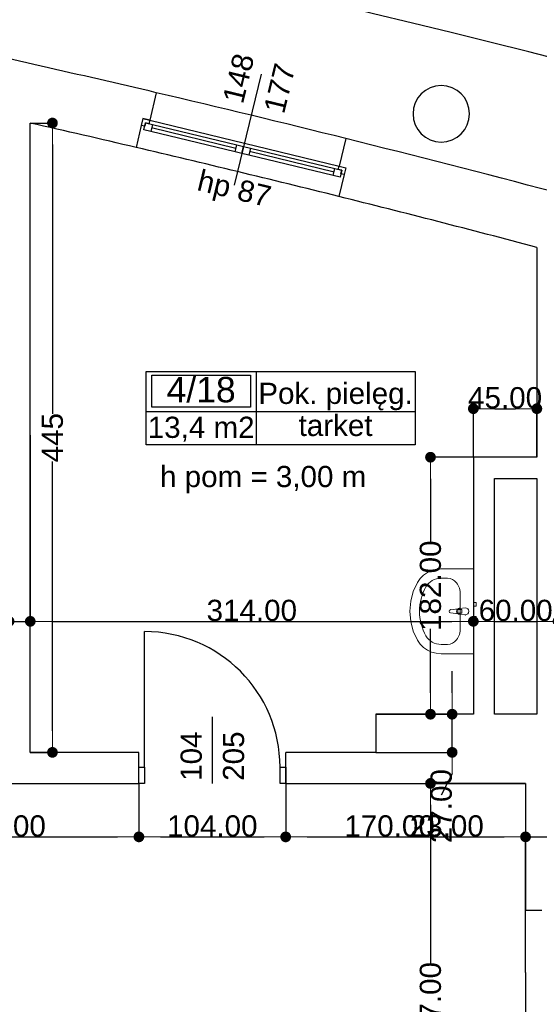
# Model space of a CAD drawing. Header units: millimetres. Extents: x -175445 to -20415, y -559200 to 231527.
# Tile 104 of 256: x -107673 to -103991, y -161825 to -154852. Entities that reach past the tile are written whole.
import ezdxf
from ezdxf.enums import TextEntityAlignment as Align

# ---------------------------------------------------------------- set-up
doc = ezdxf.new("R2010")
doc.units = ezdxf.units.MM
doc.header["$MEASUREMENT"] = 0
for name, color, linetype in [('Drzwi', 7, 'Continuous'), ('Obiekt', 7, 'Continuous'), ('Okno', 7, 'Continuous'), ('Strefa', 7, 'Continuous'), ('Strop', 7, 'Continuous'), ('Słup', 7, 'Continuous'), ('Tekst', 7, 'Continuous'), ('Wymiary', 63, 'Continuous'), ('Ściana', 7, 'Continuous')]:
    doc.layers.add(name, color=color, linetype=linetype)
doc.styles.add('Arial', font='txt')
doc.styles.add('Times new roman', font='txt')
doc.dimstyles.new('GENERATED_STYLE__1', dxfattribs={"dimtxt": 150, "dimasz": 152, "dimexe": 0.18, "dimexo": 0, "dimgap": 0.09, "dimtad": 1, "dimtih": 1, "dimtoh": 1, "dimlfac": 0.1, "dimzin": 0, "dimdsep": 46, "dimtxsty": 'Arial', "dimblk": 'ARROWHEAD_11', "dimblk1": 'ARROWHEAD_11', "dimblk2": 'ARROWHEAD_11', "dimcen": 0.09, "dimclrd": 114, "dimclre": 114, "dimclrt": 114, "dimazin": 0, "dimtfac": 1, "dimtdec": 4, "dimtmove": 0, "dimatfit": 3, "dimfxl": 1, "dimtolj": 1, "dimtzin": 0, "dimarcsym": 0})
doc.dimstyles.new('GENERATED_STYLE__2', dxfattribs={"dimtxt": 150, "dimasz": 152, "dimexe": 0.18, "dimexo": 0, "dimgap": 0.09, "dimtad": 1, "dimlfac": 0.1, "dimzin": 0, "dimdsep": 46, "dimtxsty": 'Arial', "dimblk": 'ARROWHEAD_11', "dimblk1": 'ARROWHEAD_11', "dimblk2": 'ARROWHEAD_11', "dimcen": 0.09, "dimclrd": 114, "dimclre": 114, "dimclrt": 114, "dimazin": 0, "dimtfac": 1, "dimtdec": 4, "dimtmove": 0, "dimatfit": 3, "dimfxl": 1, "dimtolj": 1, "dimtzin": 0, "dimarcsym": 0})

# ---------------------------------------------------------------- blocks, each defined once
blk = doc.blocks.new('Pok. pielęg._4_18_18', base_point=(-105997.4, 37743.3))
at = {"layer": 'Strefa'}
for p, q in [((-106776.5, 38026.1), (-104871.4, 38026.1)), ((-106776.5, 37507.6), (-106776.5, 38026.1)), ((-105997.4, 38026.1), (-105997.4, 37507.6)), ((-104871.4, 38026.1), (-104871.4, 37507.6)), ((-106737.5, 38000.2), (-106036.4, 38000.2)), ((-106737.5, 37773.9), (-106737.5, 38000.2)), ((-106036.4, 38000.2), (-106036.4, 37773.9)), ((-106776.5, 37743.3), (-104871.4, 37743.3)), ((-106036.4, 37773.9), (-106737.5, 37773.9)), ((-104871.4, 37507.6), (-106776.5, 37507.6))]:
    blk.add_line(p, q, dxfattribs=at)
at = {"layer": 'Strefa', "style": 'Arial'}
for tag, height, p in [('ROOM_NUMBER', 180, (-106387, 37898.2)), ('ROOM_NAME', 150, (-105434.4, 37871.7)), ('floor_f', 150, (-105434.4, 37644.6)), ('ROOM_CALC_AREA', 150, (-106387, 37631.2))]:
    blk.add_attdef(tag, text='', height=height, dxfattribs=at).set_placement(p, align=Align.MIDDLE_CENTER)
blk = doc.blocks.new('ARROWHEAD_11')
at = {"color": 0, "linetype": 'Continuous', "lineweight": 0}
blk.add_line((0, 0), (-1, 0), dxfattribs=at)
at = {"color": 0, "linetype": 'Continuous', "lineweight": 0, "const_width": 0.25, "flags": 128}
blk.add_lwpolyline([(-0.125, 0, 1), (0.125, 0, 1)], format="xyb", close=True, dxfattribs=at)
blk = doc.blocks.new('*D1185')
at = {"layer": 'Defpoints', "color": 0}
for p in [(-108788, -160260.6), (-106828, -160260.6), (-106828, -160639.1)]:
    blk.add_point(p, dxfattribs=at)
at = {"layer": 'Wymiary', "color": 114, "lineweight": -2}
for p, q in [((-108788, -160260.6), (-108788, -160639.3)), ((-106828, -160260.6), (-106828, -160639.3)), ((-108636, -160639.1), (-106980, -160639.1))]:
    blk.add_line(p, q, dxfattribs=at)
at = {"layer": 'Wymiary', "color": 114, "lineweight": -2, "xscale": 152, "yscale": 152, "zscale": 152, "rotation": 180}
blk.add_blockref('ARROWHEAD_11', (-108788, -160639.1), dxfattribs=at)
at = {"layer": 'Wymiary', "color": 114, "lineweight": -2, "xscale": 152, "yscale": 152, "zscale": 152}
blk.add_blockref('ARROWHEAD_11', (-106828, -160639.1), dxfattribs=at)
at = {"layer": 'Wymiary', "color": 114, "lineweight": 13, "insert": (-107808, -160562.5), "char_height": 150, "attachment_point": 5, "style": 'Arial'}
blk.add_mtext('\\A1;196.00', dxfattribs=at)
blk = doc.blocks.new('*D1186')
at = {"layer": 'Defpoints', "color": 0}
for p in [(-106828, -160260.6), (-105788, -160260.6), (-105788, -160639.1)]:
    blk.add_point(p, dxfattribs=at)
at = {"layer": 'Wymiary', "color": 114, "lineweight": -2}
for p, q in [((-106828, -160260.6), (-106828, -160639.3)), ((-105788, -160260.6), (-105788, -160639.3)), ((-106676, -160639.1), (-105940, -160639.1))]:
    blk.add_line(p, q, dxfattribs=at)
at = {"layer": 'Wymiary', "color": 114, "lineweight": -2, "xscale": 152, "yscale": 152, "zscale": 152, "rotation": 180}
blk.add_blockref('ARROWHEAD_11', (-106828, -160639.1), dxfattribs=at)
at = {"layer": 'Wymiary', "color": 114, "lineweight": -2, "xscale": 152, "yscale": 152, "zscale": 152}
blk.add_blockref('ARROWHEAD_11', (-105788, -160639.1), dxfattribs=at)
at = {"layer": 'Wymiary', "color": 114, "lineweight": 13, "insert": (-106308, -160562.5), "char_height": 150, "attachment_point": 5, "style": 'Arial'}
blk.add_mtext('\\A1;104.00', dxfattribs=at)
blk = doc.blocks.new('*D1187')
at = {"layer": 'Defpoints', "color": 0}
for p in [(-105788, -160260.6), (-104088, -160639.1), (-104088, -161600.6)]:
    blk.add_point(p, dxfattribs=at)
at = {"layer": 'Wymiary', "color": 114, "lineweight": -2}
for p, q in [((-105788, -160260.6), (-105788, -160639.3)), ((-105636, -160639.1), (-104240, -160639.1)), ((-104088, -161600.6), (-104088, -160639))]:
    blk.add_line(p, q, dxfattribs=at)
at = {"layer": 'Wymiary', "color": 114, "lineweight": -2, "xscale": 152, "yscale": 152, "zscale": 152, "rotation": 180}
blk.add_blockref('ARROWHEAD_11', (-105788, -160639.1), dxfattribs=at)
at = {"layer": 'Wymiary', "color": 114, "lineweight": -2, "xscale": 152, "yscale": 152, "zscale": 152}
blk.add_blockref('ARROWHEAD_11', (-104088, -160639.1), dxfattribs=at)
at = {"layer": 'Wymiary', "color": 114, "lineweight": 13, "insert": (-105051.8, -160562.5), "char_height": 150, "attachment_point": 5, "style": 'Arial'}
blk.add_mtext('\\A1;170.00', dxfattribs=at)
blk = doc.blocks.new('*D1188')
at = {"layer": 'Defpoints', "color": 0}
for p in [(-103858, -160639.1), (-104088, -161600.6), (-103858, -161600.6)]:
    blk.add_point(p, dxfattribs=at)
at = {"layer": 'Wymiary', "color": 114, "lineweight": -2}
for p, q in [((-104900.3, -160639.1), (-104392, -160639.1)), ((-104392, -160639.1), (-104240, -160639.1)), ((-104088, -161600.6), (-104088, -160639)), ((-104088, -160639.1), (-103858, -160639.1)), ((-103858, -161600.6), (-103858, -160639)), ((-103706, -160639.1), (-103554, -160639.1))]:
    blk.add_line(p, q, dxfattribs=at)
at = {"layer": 'Wymiary', "color": 114, "lineweight": -2, "xscale": 152, "yscale": 152, "zscale": 152}
blk.add_blockref('ARROWHEAD_11', (-104088, -160639.1), dxfattribs=at)
at = {"layer": 'Wymiary', "color": 114, "lineweight": -2, "xscale": 152, "yscale": 152, "zscale": 152, "rotation": 180}
blk.add_blockref('ARROWHEAD_11', (-103858, -160639.1), dxfattribs=at)
at = {"layer": 'Wymiary', "color": 114, "lineweight": 13, "insert": (-104646.2, -160562.4), "char_height": 150, "attachment_point": 5, "style": 'Arial'}
blk.add_mtext('\\A1;23.00', dxfattribs=at)
blk = doc.blocks.new('*D1224')
at = {"layer": 'Defpoints', "color": 0}
for p in [(-104088, -161600.6), (-104088, -162975.4), (-104958, -163430.6)]:
    blk.add_point(p, dxfattribs=at)
at = {"layer": 'Wymiary', "color": 114, "lineweight": -2}
for p, q in [((-104088, -161600.6), (-104088, -162975.6)), ((-104958, -163430.6), (-104958, -162975.2)), ((-104806, -162975.4), (-104240, -162975.4))]:
    blk.add_line(p, q, dxfattribs=at)
at = {"layer": 'Wymiary', "color": 114, "lineweight": -2, "xscale": 152, "yscale": 152, "zscale": 152, "rotation": 180}
blk.add_blockref('ARROWHEAD_11', (-104958, -162975.4), dxfattribs=at)
at = {"layer": 'Wymiary', "color": 114, "lineweight": -2, "xscale": 152, "yscale": 152, "zscale": 152}
blk.add_blockref('ARROWHEAD_11', (-104088, -162975.4), dxfattribs=at)
at = {"layer": 'Wymiary', "color": 114, "lineweight": 13, "insert": (-104636.8, -162898.7), "char_height": 150, "attachment_point": 5, "style": 'Arial'}
blk.add_mtext('\\A1;87.00', dxfattribs=at)
blk = doc.blocks.new('*D1225')
at = {"layer": 'Defpoints', "color": 0}
for p in [(-104088, -161600.6), (-103858, -161600.6), (-103858, -162975.4)]:
    blk.add_point(p, dxfattribs=at)
at = {"layer": 'Wymiary', "color": 114, "lineweight": -2}
for p, q in [((-104088, -161600.6), (-104088, -162975.6)), ((-103858, -161600.6), (-103858, -162975.6)), ((-104900.3, -162975.4), (-104392, -162975.4)), ((-104392, -162975.4), (-104240, -162975.4)), ((-104088, -162975.4), (-103858, -162975.4)), ((-103706, -162975.4), (-103554, -162975.4))]:
    blk.add_line(p, q, dxfattribs=at)
at = {"layer": 'Wymiary', "color": 114, "lineweight": -2, "xscale": 152, "yscale": 152, "zscale": 152}
blk.add_blockref('ARROWHEAD_11', (-104088, -162975.4), dxfattribs=at)
at = {"layer": 'Wymiary', "color": 114, "lineweight": -2, "xscale": 152, "yscale": 152, "zscale": 152, "rotation": 180}
blk.add_blockref('ARROWHEAD_11', (-103858, -162975.4), dxfattribs=at)
at = {"layer": 'Wymiary', "color": 114, "lineweight": 13, "insert": (-104646.2, -162898.6), "char_height": 150, "attachment_point": 5, "style": 'Arial'}
blk.add_mtext('\\A1;23.00', dxfattribs=at)
blk = doc.blocks.new('*D1306')
at = {"layer": 'Defpoints', "color": 0}
for p in [(-107598, -155584), (-107440.8, -155584), (-107598, -160040.6)]:
    blk.add_point(p, dxfattribs=at)
at = {"layer": 'Wymiary', "color": 114, "lineweight": -2}
for p, q in [((-107598, -155584), (-107440.6, -155584)), ((-107440.8, -155736), (-107440.8, -157643)), ((-107440.8, -159888.6), (-107440.8, -157981.7)), ((-107598, -160040.6), (-107440.6, -160040.6))]:
    blk.add_line(p, q, dxfattribs=at)
at = {"layer": 'Wymiary', "color": 114, "lineweight": -2, "xscale": 152, "yscale": 152, "zscale": 152}
for p, rotation in [((-107440.8, -155584), 90), ((-107440.8, -160040.6), 270)]:
    blk.add_blockref('ARROWHEAD_11', p, dxfattribs=dict(at, rotation=rotation))
at = {"layer": 'Wymiary', "color": 114, "lineweight": 13, "insert": (-107440.8, -157812.3), "char_height": 150, "attachment_point": 5, "rotation": 90, "style": 'Arial'}
blk.add_mtext('\\A1;445', dxfattribs=at)
blk = doc.blocks.new('*D1332')
at = {"layer": 'Defpoints', "color": 0}
for p in [(-107748, -157795.4), (-107598, -157795.4), (-107598, -159112.8)]:
    blk.add_point(p, dxfattribs=at)
at = {"layer": 'Wymiary', "color": 114, "lineweight": -2}
for p, q in [((-107748, -157795.4), (-107748, -159113)), ((-107598, -157795.4), (-107598, -159113)), ((-108543.7, -159112.8), (-108052, -159112.8)), ((-108052, -159112.8), (-107900, -159112.8)), ((-107748, -159112.8), (-107598, -159112.8)), ((-107446, -159112.8), (-107294, -159112.8))]:
    blk.add_line(p, q, dxfattribs=at)
at = {"layer": 'Wymiary', "color": 114, "lineweight": -2, "xscale": 152, "yscale": 152, "zscale": 152}
blk.add_blockref('ARROWHEAD_11', (-107748, -159112.8), dxfattribs=at)
at = {"layer": 'Wymiary', "color": 114, "lineweight": -2, "xscale": 152, "yscale": 152, "zscale": 152, "rotation": 180}
blk.add_blockref('ARROWHEAD_11', (-107598, -159112.8), dxfattribs=at)
at = {"layer": 'Wymiary', "color": 114, "lineweight": 13, "insert": (-108297.9, -159036.2), "char_height": 150, "attachment_point": 5, "style": 'Arial'}
blk.add_mtext('\\A1;15.00', dxfattribs=at)
blk = doc.blocks.new('*D1333')
at = {"layer": 'Defpoints', "color": 0}
for p in [(-107598, -157795.4), (-104458, -158995.6), (-104458, -159112.8)]:
    blk.add_point(p, dxfattribs=at)
at = {"layer": 'Wymiary', "color": 114, "lineweight": -2}
for p, q in [((-107598, -157795.4), (-107598, -159113)), ((-104458, -158995.6), (-104458, -159113)), ((-107446, -159112.8), (-104610, -159112.8))]:
    blk.add_line(p, q, dxfattribs=at)
at = {"layer": 'Wymiary', "color": 114, "lineweight": -2, "xscale": 152, "yscale": 152, "zscale": 152, "rotation": 180}
blk.add_blockref('ARROWHEAD_11', (-107598, -159112.8), dxfattribs=at)
at = {"layer": 'Wymiary', "color": 114, "lineweight": -2, "xscale": 152, "yscale": 152, "zscale": 152}
blk.add_blockref('ARROWHEAD_11', (-104458, -159112.8), dxfattribs=at)
at = {"layer": 'Wymiary', "color": 114, "lineweight": 13, "insert": (-106028, -159036.1), "char_height": 150, "attachment_point": 5, "style": 'Arial'}
blk.add_mtext('\\A1;314.00', dxfattribs=at)
blk = doc.blocks.new('*D1334')
at = {"layer": 'Defpoints', "color": 0}
for p in [(-103858, -158117.5), (-104458, -158995.6), (-103858, -159112.8)]:
    blk.add_point(p, dxfattribs=at)
at = {"layer": 'Wymiary', "color": 114, "lineweight": -2}
for p, q in [((-103858, -158117.5), (-103858, -159113)), ((-104458, -158995.6), (-104458, -159113)), ((-104306, -159112.8), (-104010, -159112.8))]:
    blk.add_line(p, q, dxfattribs=at)
at = {"layer": 'Wymiary', "color": 114, "lineweight": -2, "xscale": 152, "yscale": 152, "zscale": 152, "rotation": 180}
blk.add_blockref('ARROWHEAD_11', (-104458, -159112.8), dxfattribs=at)
at = {"layer": 'Wymiary', "color": 114, "lineweight": -2, "xscale": 152, "yscale": 152, "zscale": 152}
blk.add_blockref('ARROWHEAD_11', (-103858, -159112.8), dxfattribs=at)
at = {"layer": 'Wymiary', "color": 114, "lineweight": 13, "insert": (-104158, -159036.2), "char_height": 150, "attachment_point": 5, "style": 'Arial'}
blk.add_mtext('\\A1;60.00', dxfattribs=at)
blk = doc.blocks.new('*D1336')
at = {"layer": 'Defpoints', "color": 0}
for p in [(-104008, -157606.9), (-104458, -157950.6), (-104008, -157950.6)]:
    blk.add_point(p, dxfattribs=at)
at = {"layer": 'Wymiary', "color": 114, "lineweight": -2}
for p, q in [((-104458, -157950.6), (-104458, -157606.8)), ((-104306, -157606.9), (-104160, -157606.9)), ((-104008, -157950.6), (-104008, -157606.8))]:
    blk.add_line(p, q, dxfattribs=at)
at = {"layer": 'Wymiary', "color": 114, "lineweight": -2, "xscale": 152, "yscale": 152, "zscale": 152, "rotation": 180}
blk.add_blockref('ARROWHEAD_11', (-104458, -157606.9), dxfattribs=at)
at = {"layer": 'Wymiary', "color": 114, "lineweight": -2, "xscale": 152, "yscale": 152, "zscale": 152}
blk.add_blockref('ARROWHEAD_11', (-104008, -157606.9), dxfattribs=at)
at = {"layer": 'Wymiary', "color": 114, "lineweight": 13, "insert": (-104233, -157530.3), "char_height": 150, "attachment_point": 5, "style": 'Arial'}
blk.add_mtext('\\A1;45.00', dxfattribs=at)
blk = doc.blocks.new('*D1502')
at = {"layer": 'Defpoints', "color": 0}
for p in [(-104761.7, -160260.6), (-104088, -160260.6), (-104088, -163430.6)]:
    blk.add_point(p, dxfattribs=at)
at = {"layer": 'Wymiary', "color": 114, "lineweight": -2}
for p, q in [((-104088, -160260.6), (-104761.8, -160260.6)), ((-104761.7, -160412.6), (-104761.7, -161534.5)), ((-104761.7, -163278.6), (-104761.7, -162156.8)), ((-104088, -163430.6), (-104761.8, -163430.6))]:
    blk.add_line(p, q, dxfattribs=at)
at = {"layer": 'Wymiary', "color": 114, "lineweight": -2, "xscale": 152, "yscale": 152, "zscale": 152}
for p, rotation in [((-104761.7, -160260.6), 90), ((-104761.7, -163430.6), 270)]:
    blk.add_blockref('ARROWHEAD_11', p, dxfattribs=dict(at, rotation=rotation))
at = {"layer": 'Wymiary', "color": 114, "lineweight": 13, "insert": (-104761.7, -161845.6), "char_height": 150, "attachment_point": 5, "rotation": 90, "style": 'Arial'}
blk.add_mtext('\\A1;317.00', dxfattribs=at)
blk = doc.blocks.new('*D1503')
at = {"layer": 'Defpoints', "color": 0}
for p in [(-105148, -159770.6), (-104608.3, -159770.6), (-105148, -160040.6)]:
    blk.add_point(p, dxfattribs=at)
at = {"layer": 'Wymiary', "color": 114, "lineweight": -2}
for p, q in [((-104608.3, -159618.6), (-104608.3, -159466.6)), ((-105148, -159770.6), (-104608.1, -159770.6)), ((-104608.3, -160040.6), (-104608.3, -159770.6)), ((-105148, -160040.6), (-104608.1, -160040.6)), ((-104608.3, -160192.6), (-104685, -160344.6))]:
    blk.add_line(p, q, dxfattribs=at)
at = {"layer": 'Wymiary', "color": 114, "lineweight": -2, "xscale": 152, "yscale": 152, "zscale": 152}
for p, rotation in [((-104608.3, -159770.6), 270), ((-104608.3, -160040.6), 90)]:
    blk.add_blockref('ARROWHEAD_11', p, dxfattribs=dict(at, rotation=rotation))
at = {"layer": 'Wymiary', "color": 114, "lineweight": 13, "insert": (-104685, -160421.3), "char_height": 150, "attachment_point": 5, "rotation": 90, "style": 'Arial'}
blk.add_mtext('\\A1;27.00', dxfattribs=at)
blk = doc.blocks.new('*D1504')
at = {"layer": 'Defpoints', "color": 0}
for p in [(-104761.7, -157950.6), (-104458, -157950.6), (-105148, -159770.6)]:
    blk.add_point(p, dxfattribs=at)
at = {"layer": 'Wymiary', "color": 114, "lineweight": -2}
for p, q in [((-104458, -157950.6), (-104761.8, -157950.6)), ((-104761.7, -158102.6), (-104761.7, -158556.5)), ((-104761.7, -159618.6), (-104761.7, -159164.8)), ((-105148, -159770.6), (-104761.5, -159770.6))]:
    blk.add_line(p, q, dxfattribs=at)
at = {"layer": 'Wymiary', "color": 114, "lineweight": -2, "xscale": 152, "yscale": 152, "zscale": 152}
for p, rotation in [((-104761.7, -157950.6), 90), ((-104761.7, -159770.6), 270)]:
    blk.add_blockref('ARROWHEAD_11', p, dxfattribs=dict(at, rotation=rotation))
at = {"layer": 'Wymiary', "color": 114, "lineweight": 13, "insert": (-104761.7, -158860.6), "char_height": 150, "attachment_point": 5, "rotation": 90, "style": 'Arial'}
blk.add_mtext('\\A1;182.00', dxfattribs=at)

msp = doc.modelspace()

# ---------------------------------------------------------------- linework, layer by layer
at = {"layer": 'Drzwi'}
for p, q in [((-106788.019, -160145.636), (-106788.019, -159185.636)), ((-106828.019, -160145.636), (-106788.019, -160145.636)), ((-106828.019, -160260.636), (-106828.019, -160145.636)), ((-106828.019, -160260.636), (-106828.019, -160145.636)), ((-106788.019, -160145.636), (-106788.019, -160260.636)), ((-105828.019, -160260.636), (-105828.019, -160145.636)), ((-105828.019, -160145.636), (-105788.019, -160145.636)), ((-105788.019, -160145.636), (-105788.019, -160260.636)), ((-105788.019, -160260.636), (-105788.019, -160145.636)), ((-106788.019, -160260.636), (-106828.019, -160260.636)), ((-105788.019, -160260.636), (-105828.019, -160260.636))]:
    msp.add_line(p, q, dxfattribs=at)
msp.add_arc((-106788.019, -160145.636), 960, 0, 90, dxfattribs=at)
at = {"layer": 'Obiekt'}
for p, q in [((-105962.035, -155237.889), (-106152.385, -156025.205)), ((-106308.019, -159789.258), (-106308.019, -160260.636))]:
    msp.add_line(p, q, dxfattribs=at)
at = {"layer": 'Obiekt', "lineweight": 5}
for p, q in [((-104783.999, -158767.409), (-104753.476, -158753.395)), ((-104753.476, -158753.395), (-104720.832, -158744.803)), ((-104720.832, -158744.803), (-104687.11, -158741.908)), ((-104687.11, -158741.908), (-104458.019, -158741.908)), ((-104458.019, -158741.908), (-104458.019, -159341.908)), ((-104853.61, -158836.734), (-104834.879, -158809.756)), ((-104834.879, -158809.756), (-104811.426, -158786.399)), ((-104811.426, -158786.399), (-104783.999, -158767.409)), ((-104641.291, -158807.125), (-104687.11, -158807.125)), ((-104901.85, -158970.946), (-104883.551, -158901.926)), ((-104883.551, -158901.926), (-104853.61, -158836.734)), ((-104908.005, -159041.908), (-104901.85, -158970.946)), ((-104550.337, -158923.082), (-104550.337, -159160.734)), ((-104901.85, -159112.869), (-104908.005, -159041.908)), ((-104619.737, -159030.808), (-104566.803, -159024.178)), ((-104557.29, -159020.908), (-104515.337, -159016.908)), ((-104540.247, -159028.308), (-104555.118, -159028.308)), ((-104540.247, -159055.508), (-104540.247, -159028.308)), ((-104458.019, -158978.408), (-104438.019, -158978.408)), ((-104458.019, -159005.408), (-104458.019, -158978.408)), ((-104438.019, -159005.408), (-104458.019, -159005.408)), ((-104438.019, -158978.408), (-104438.019, -159005.408)), ((-104566.803, -159059.638), (-104619.737, -159053.008)), ((-104515.337, -159066.908), (-104557.29, -159062.908)), ((-104555.118, -159055.508), (-104540.247, -159055.508)), ((-104458.019, -159078.408), (-104438.019, -159078.408)), ((-104458.019, -159105.408), (-104458.019, -159078.408)), ((-104438.019, -159105.408), (-104458.019, -159105.408)), ((-104438.019, -159078.408), (-104438.019, -159105.408)), ((-104883.551, -159181.89), (-104901.85, -159112.869)), ((-104853.61, -159247.082), (-104883.551, -159181.89)), ((-104834.879, -159274.06), (-104853.61, -159247.082)), ((-104811.426, -159297.417), (-104834.879, -159274.06)), ((-104783.999, -159316.406), (-104811.426, -159297.417)), ((-104753.476, -159330.421), (-104783.999, -159316.406)), ((-104641.291, -159276.69), (-104687.11, -159276.69)), ((-104720.832, -159339.013), (-104753.476, -159330.421)), ((-104687.11, -159341.908), (-104720.832, -159339.013)), ((-104458.019, -159341.908), (-104687.11, -159341.908))]:
    msp.add_line(p, q, dxfattribs=at)
for centre, radius, start, end in [((-104618.347, -159041.908), 11.187, 97.1389248, 262.8610752), ((-104555.39, -159041.908), 21.086, 122.7710254, 237.2289746), ((-104555.118, -159041.908), 13.6, 90, 270), ((-104555.39, -159041.908), 21.086, 95.1696072, 122.7710254), ((-104515.337, -159041.908), 25, 270, 90), ((-104555.39, -159041.908), 21.086, 237.2289746, 264.8303928)]:
    msp.add_arc(centre, radius, start, end, dxfattribs=at)
for centre, major_axis, ratio, start_param, end_param in [((-104687.11, -158923.056), (121.2, 0), 0.95652174, 1.57079633, 2.64461782), ((-104641.291, -158923.212), (0, 116.066), 0.78364566, 4.71238898, 6.28318531), ((-104458.019, -159041.908), (381.818, 0), 0.95652174, 2.64461781, 3.63856749), ((-104641.291, -159160.604), (0, 116.066), 0.78364566, 3.14159265, 4.71238898), ((-104687.11, -159160.76), (121.2, 0), 0.95652174, 3.63856748, 4.71238898)]:
    msp.add_ellipse(centre, major_axis=major_axis, ratio=ratio, start_param=start_param, end_param=end_param, dxfattribs=at)
for p in [(-104619.737, -159030.808), (-104557.29, -159020.908), (-104566.803, -159059.638), (-104515.337, -159066.908)]:
    msp.add_point(p, dxfattribs=at)
at = {"layer": 'Okno'}
for p, q in [((-106799.772, -155552.451), (-106811.178, -155601.134)), ((-106799.428, -155552.534), (-106811.178, -155601.134)), ((-106799.772, -155552.451), (-106750.828, -155564.284)), ((-106751.264, -155564.179), (-106799.772, -155552.451)), ((-106786.878, -155607.009), (-106811.178, -155601.134)), ((-106792.753, -155631.309), (-106781.003, -155582.709)), ((-106781.003, -155582.709), (-106786.878, -155607.009)), ((-106756.703, -155588.584), (-106781.003, -155582.709)), ((-106781.003, -155582.709), (-106732.403, -155594.459)), ((-106750.828, -155564.284), (-106756.703, -155588.584)), ((-106750.828, -155564.284), (-106080.151, -155726.435)), ((-106732.403, -155594.459), (-106744.153, -155643.059)), ((-106140.501, -155763.284), (-106738.278, -155618.759)), ((-106732.403, -155594.459), (-106134.626, -155738.984)), ((-106744.153, -155643.059), (-106792.753, -155631.309)), ((-106146.376, -155787.584), (-106744.153, -155643.059)), ((-106146.376, -155787.584), (-106744.153, -155643.059)), ((-106146.376, -155787.584), (-106134.626, -155738.984)), ((-106134.626, -155738.984), (-106086.026, -155750.734)), ((-106097.776, -155799.334), (-106086.026, -155750.734)), ((-106086.026, -155750.734), (-106097.776, -155799.334)), ((-106086.026, -155750.734), (-106037.426, -155762.484)), ((-106080.151, -155726.435), (-105409.474, -155888.585)), ((-106037.426, -155762.484), (-106049.176, -155811.084)), ((-106037.426, -155762.484), (-105439.649, -155907.01)), ((-106097.776, -155799.334), (-106146.376, -155787.584)), ((-106049.176, -155811.084), (-106097.776, -155799.334)), ((-105451.399, -155955.609), (-106049.176, -155811.084)), ((-105451.399, -155955.609), (-106049.176, -155811.084)), ((-105445.524, -155931.309), (-106043.301, -155786.784)), ((-105415.349, -155912.885), (-105409.474, -155888.585)), ((-105409.474, -155888.585), (-105360.53, -155900.418)), ((-105409.038, -155888.69), (-105360.53, -155900.418)), ((-105360.874, -155900.335), (-105372.625, -155948.934)), ((-105360.53, -155900.418), (-105372.625, -155948.934)), ((-105451.399, -155955.609), (-105439.649, -155907.01)), ((-105402.799, -155967.359), (-105451.399, -155955.609)), ((-105439.649, -155907.01), (-105391.049, -155918.76)), ((-105391.049, -155918.76), (-105415.349, -155912.885)), ((-105391.049, -155918.76), (-105402.799, -155967.359)), ((-105396.924, -155943.059), (-105391.049, -155918.76)), ((-105372.625, -155948.934), (-105396.924, -155943.059))]:
    msp.add_line(p, q, dxfattribs=at)
for radius, start, end in [(104642.008, 76.02958986, 76.78714377), (104232.008, 76.00221282, 76.81452082)]:
    msp.add_arc((-130623.425, -257241.03), radius, start, end, dxfattribs=at)
at = {"layer": 'Strop', "flags": 128}
msp.add_lwpolyline([(-96528.019, -180730.636), (-140258.019, -180730.636), (-141547.974, -180730.636), (-141547.974, -179164.997), (-158346.468, -163832.965), (-159768.887, -165391.434), (-165456.021, -160200.771), (-162779.93, -157268.292), (-160850.538, -159029.253), (-154498.018, -159029.253), (-154498.018, -153008.003, -0.00002607), (-154486.563, -153005.817, -0.04841545), (-132966.516, -151026.695, -0.0060186), (-130274.231, -151072.694), (-126000.282, -151274.702, -0.00045657), (-125806.601, -151285.909, -0.01791801), (-118229.318, -152004.441, -0.00776908), (-114963.359, -152484.403), (-114963.364, -152484.434, -0.034913), (-97147.904, -156667.71, -0.03139835)], format="xyb", dxfattribs=at)
at = {"layer": 'Słup'}
for p, q in [((-105148.019, -159770.636), (-105148.019, -160040.636)), ((-104458.019, -159770.636), (-105148.019, -159770.636))]:
    msp.add_line(p, q, dxfattribs=at)
for start, end in [(0, 180), (180, 0)]:
    msp.add_arc((-104685.242, -155518.594), 200, start, end, dxfattribs=at)
at = {"layer": 'Ściana'}
for p, q in [((-106705.473, -155369.143), (-106751.264, -155564.179)), ((-106799.772, -155552.451), (-106811.178, -155601.134)), ((-106751.264, -155564.179), (-106799.772, -155552.451)), ((-106811.178, -155601.134), (-106847.675, -155756.917)), ((-105360.672, -155694.277), (-105409.038, -155888.69)), ((-105409.038, -155888.69), (-105360.53, -155900.418)), ((-105360.53, -155900.418), (-105372.625, -155948.934)), ((-105372.625, -155948.934), (-105411.326, -156104.184)), ((-106828.019, -160145.636), (-106828.019, -160040.636)), ((-105788.019, -160145.636), (-105788.019, -160040.636)), ((-106828.019, -160260.636), (-106828.019, -160145.636)), ((-105788.019, -160260.636), (-105788.019, -160145.636)), ((-103973.019, -161160.636), (-104088.019, -161160.636))]:
    msp.add_line(p, q, dxfattribs=at)
at = {"layer": 'Ściana', "flags": 128}
for points in [[(-107598.019, -160040.636), (-107598.019, -155584.047)], [(-104008.019, -156464.388), (-104008.019, -157950.636)], [(-104458.019, -157950.636), (-104458.019, -159770.636)], [(-104008.019, -157950.636), (-104458.019, -157950.636)], [(-104308.019, -159770.636), (-104308.019, -158100.636)], [(-104308.019, -158100.636), (-104008.019, -158100.636)], [(-104008.019, -158100.636), (-104008.019, -159770.636)], [(-104008.019, -159770.636), (-104308.019, -159770.636)], [(-106828.019, -160040.636), (-107598.019, -160040.636)], [(-105148.019, -160040.636), (-105788.019, -160040.636)], [(-108788.019, -160260.636), (-106828.019, -160260.636)], [(-105788.019, -160260.636), (-104308.019, -160260.636)], [(-104308.019, -160260.636), (-104088.019, -160260.636)], [(-104088.019, -160260.636), (-104088.019, -161160.636)]]:
    msp.add_lwpolyline(points, dxfattribs=at)
at = {"layer": 'Ściana'}
for centre, radius, start, end in [((-135974.129, -281990.98), 131199.839, 72.78657015, 80.72275794), ((-135974.129, -281990.98), 130859.839, 72.78658978, 80.72275794), ((-130623.425, -257241.03), 104642.008, 76.78714377, 77.70317671), ((-130623.425, -257241.03), 104232.008, 76.81452082, 77.23778683), ((-130623.425, -257241.03), 104642.008, 74.36753218, 76.02958986), ((-130623.425, -257241.03), 104232.008, 75.20580929, 76.00221282)]:
    msp.add_arc(centre, radius, start, end, dxfattribs=at)

# ---------------------------------------------------------------- block references
at = {"layer": 'Strefa'}
ref = msp.add_blockref('Pok. pielęg._4_18_18', (-105997.447, -157626.689), dxfattribs=at)
ref.add_attrib('ROOM_NAME', 'Pok. pielęg.', dxfattribs={"color": 7, "height": 150, "style": 'Arial'}).set_placement((-105434.405, -157498.289), align=Align.MIDDLE_CENTER)
ref.add_attrib('ROOM_NUMBER', '4/18', dxfattribs={"color": 7, "height": 180, "style": 'Arial'}).set_placement((-106386.967, -157471.803), align=Align.MIDDLE_CENTER)
ref.add_attrib('ROOM_CALC_AREA', '13,4 m2', dxfattribs={"color": 7, "height": 150, "style": 'Arial'}).set_placement((-106386.967, -157738.743), align=Align.MIDDLE_CENTER)
ref.add_attrib('floor_f', 'tarket', dxfattribs={"color": 7, "height": 150, "style": 'Arial'}).set_placement((-105434.405, -157725.372), align=Align.MIDDLE_CENTER)

# ---------------------------------------------------------------- texts
at = {"layer": 'Obiekt', "char_height": 150, "attachment_point": 7, "style": 'Arial'}
for s, insert, rotation in [('\\A1;{\\fArial|b0|i0|c238|p38;148}', (-106089.285, -155455.568), 76.4083668), ('\\A1;{\\fArial|b0|i0|c238|p38;177}', (-105800.085, -155525.488), 76.4083668), ('\\A1;{\\fArial|b0|i0|c238|p38;hp 87}', (-106434.756, -156101.828), 346.4083668), ('\\A1;{\\fArial|b0|i0|c238|p38;104}', (-106380.55, -160242.296), 90), ('\\A1;{\\fArial|b0|i0|c238|p38;205}', (-106080.55, -160242.296), 90)]:
    msp.add_mtext(s, dxfattribs=dict(at, insert=insert, rotation=rotation))
at = {"layer": 'Tekst', "insert": (-105947.596, -158012.265), "char_height": 150, "attachment_point": 2, "style": 'Times new roman'}
msp.add_mtext('\\A1;{\\fArial|b0|i0|c0|p38;h pom = 3,00 m}', dxfattribs=at)

# ---------------------------------------------------------------- dimensions: what is measured, and where the dimension line sits
at = {"layer": 'Wymiary', "lineweight": 13}
dim = msp.add_linear_dim(base=(-107440.825, -155584.047), p1=(-107598.019, -160040.636), p2=(-107598.019, -155584.047), angle=90, text='445', dimstyle='GENERATED_STYLE__2', dxfattribs=at)
dim.commit()
dim.dimension.update_dxf_attribs({"geometry": '*D1306', "text_midpoint": (-107440.825, -157812.342), "dimtype": 160, "text_rotation": 90})
for base, p1, p2, picture, middle in [((-104008.019, -157606.94), (-104458.019, -157950.636), (-104008.019, -157950.636), '*D1336', (-104233.019, -157606.94)), ((-107598.019, -159112.846), (-107748.019, -157795.412), (-107598.019, -157795.412), '*D1332', (-108297.88, -159112.846)), ((-104458.019, -159112.846), (-107598.019, -157795.412), (-104458.019, -158995.636), '*D1333', (-106028.019, -159112.846)), ((-103858.019, -159112.846), (-104458.019, -158995.636), (-103858.019, -158117.512), '*D1334', (-104158.019, -159112.846)), ((-106828.019, -160639.136), (-108788.019, -160260.636), (-106828.019, -160260.636), '*D1185', (-107808.019, -160639.136)), ((-105788.019, -160639.136), (-106828.019, -160260.636), (-105788.019, -160260.636), '*D1186', (-106308.019, -160639.136)), ((-104088.019, -160639.136), (-105788.019, -160260.636), (-104088.019, -161600.636), '*D1187', (-105051.848, -160639.136)), ((-103858.019, -160639.136), (-104088.019, -161600.636), (-103858.019, -161600.636), '*D1188', (-104646.219, -160639.136)), ((-104088.019, -162975.372), (-104958.019, -163430.636), (-104088.019, -161600.636), '*D1224', (-104636.848, -162975.372)), ((-103858.019, -162975.372), (-104088.019, -161600.636), (-103858.019, -161600.636), '*D1225', (-104646.219, -162975.372))]:
    dim = msp.add_linear_dim(base=base, p1=p1, p2=p2, dimstyle='GENERATED_STYLE__1', dxfattribs=at)
    dim.commit()
    dim.dimension.update_dxf_attribs({"geometry": picture, "text_midpoint": middle, "dimtype": 160})
for base, p1, p2, picture, middle in [((-104761.665, -157950.636), (-105148.019, -159770.636), (-104458.019, -157950.636), '*D1504', (-104761.665, -158860.636)), ((-104608.313, -159770.636), (-105148.019, -160040.636), (-105148.019, -159770.636), '*D1503', (-104684.989, -160421.312)), ((-104761.665, -160260.636), (-104088.019, -163430.636), (-104088.019, -160260.636), '*D1502', (-104761.665, -161845.636))]:
    dim = msp.add_linear_dim(base=base, p1=p1, p2=p2, angle=90, dimstyle='GENERATED_STYLE__2', dxfattribs=at)
    dim.commit()
    dim.dimension.update_dxf_attribs({"geometry": picture, "text_midpoint": middle, "dimtype": 160, "text_rotation": 90})

doc.saveas('drawing.dxf')
